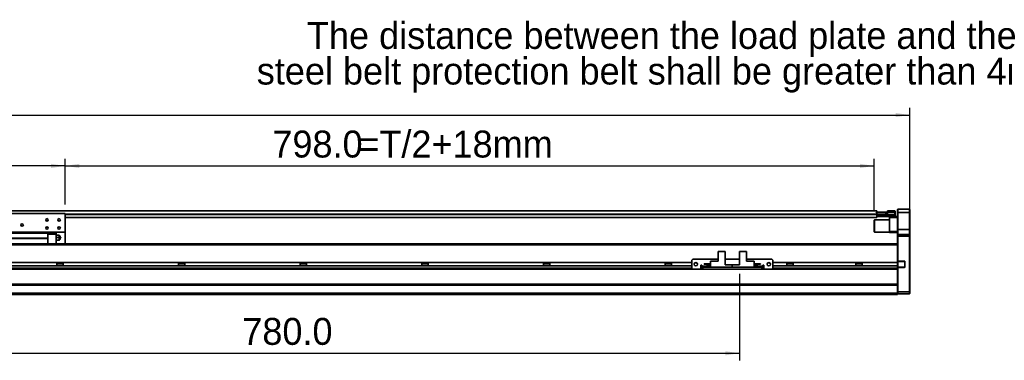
# Model space of a CAD drawing. Header units: millimetres. Extents: x 35 to 2905, y 35 to 2044.
# Tile 5 of 7: x 1278 to 2249, y 984 to 1321. Entities that reach past the tile are written whole.
import ezdxf

# ---------------------------------------------------------------- set-up
doc = ezdxf.new("R2010")
doc.units = ezdxf.units.MM
doc.header["$LTSCALE"] = 7
doc.layers.add('黑色实线', color=7, linetype='Continuous')
doc.styles.add('SLDTEXTSTYLE8', font='txt')
doc.dimstyles.new('SLDDIMSTYLE5', dxfattribs={"dimtxt": 26.6, "dimasz": 14, "dimexe": 0, "dimexo": 0.0625, "dimgap": 6.65, "dimtad": 2, "dimdec": 1, "dimrnd": 1e-09, "dimzin": 4, "dimdsep": 46, "dimtxsty": 'SLDTEXTSTYLE8', "dimsah": 1, "dimcen": 0.09, "dimadec": 0, "dimazin": 1, "dimtfac": 1, "dimtdec": 1, "dimtofl": 0, "dimtmove": 0, "dimatfit": 3, "dimfxl": 0, "dimfrac": 2, "dimtolj": 1, "dimtzin": 12, "dimarcsym": 0})

# ---------------------------------------------------------------- blocks, each defined once
blk = doc.blocks.new('SW_NOTE_4')
at = {"layer": '黑色实线', "color": 0, "char_height": 26.6, "attachment_point": 2, "style": 'SLDTEXTSTYLE8'}
for s, insert in [('The distance between the load plate and the ', (-409.38, 48.41)), ('steel belt protection belt shall be greater than 4mm', (-409.49, 13.24))]:
    blk.add_mtext(s, dxfattribs=dict(at, insert=insert))
blk = doc.blocks.new('_D_14')
at = {"layer": '黑色实线'}
for p, q in [((239.83, 1115.83), (239.83, 1233.56)), ((2155.83, 1115.83), (2155.83, 1233.56)), ((239.83, 1226.56), (2155.83, 1226.56))]:
    blk.add_line(p, q, dxfattribs=at)
for points in [[(239.83, 1226.56), (253.83, 1224.46), (253.83, 1228.66)], [(2155.83, 1226.56), (2141.83, 1228.66), (2141.83, 1224.46)]]:
    blk.add_solid(points, dxfattribs=at)
at = {"layer": '黑色实线', "insert": (1130.11, 1261.46), "char_height": 26.6, "attachment_point": 1, "style": 'SLDTEXTSTYLE8'}
blk.add_mtext('1916.0', dxfattribs=at)
blk = doc.blocks.new('_D_16')
at = {"layer": '黑色实线'}
for p, q in [((1072.83, 1138.33), (1072.83, 1183.29)), ((1322.83, 1176.29), (1072.83, 1176.29)), ((1322.83, 1138.33), (1322.83, 1183.29))]:
    blk.add_line(p, q, dxfattribs=at)
for points in [[(1072.83, 1176.29), (1086.83, 1174.19), (1086.83, 1178.39)], [(1322.83, 1176.29), (1308.83, 1178.39), (1308.83, 1174.19)]]:
    blk.add_solid(points, dxfattribs=at)
at = {"layer": '黑色实线', "insert": (1153.34, 1211.19), "char_height": 26.6, "attachment_point": 1, "style": 'SLDTEXTSTYLE8'}
blk.add_mtext('250.0', dxfattribs=at)
blk = doc.blocks.new('_D_17')
at = {"layer": '黑色实线'}
for p, q in [((1322.83, 1138.33), (1322.83, 1183.29)), ((1322.83, 1176.29), (2120.83, 1176.29)), ((2120.83, 1131.53), (2120.83, 1183.29))]:
    blk.add_line(p, q, dxfattribs=at)
for points in [[(1322.83, 1176.29), (1336.83, 1174.19), (1336.83, 1178.39)], [(2120.83, 1176.29), (2106.83, 1178.39), (2106.83, 1174.19)]]:
    blk.add_solid(points, dxfattribs=at)
at = {"layer": '黑色实线', "char_height": 26.6, "attachment_point": 1, "style": 'SLDTEXTSTYLE8'}
for s, insert in [('798.0', (1527.18, 1211.19)), ('=T/2+18mm', (1611.93, 1211.19))]:
    blk.add_mtext(s, dxfattribs=dict(at, insert=insert))
blk = doc.blocks.new('_D_19')
at = {"layer": '黑色实线'}
for p, q in [((1207.83, 1077.55), (1207.83, 984.25)), ((1987.83, 1069.85), (1987.83, 984.25)), ((1207.83, 991.25), (1987.83, 991.25))]:
    blk.add_line(p, q, dxfattribs=at)
for points in [[(1207.83, 991.25), (1221.83, 989.15), (1221.83, 993.35)], [(1987.83, 991.25), (1973.83, 993.35), (1973.83, 989.15)]]:
    blk.add_solid(points, dxfattribs=at)
at = {"layer": '黑色实线', "insert": (1497.52, 1026.15), "char_height": 26.6, "attachment_point": 1, "style": 'SLDTEXTSTYLE8'}
blk.add_mtext('780.0', dxfattribs=at)

msp = doc.modelspace()

# ---------------------------------------------------------------- linework, layer by layer
at = {"color": 7, "linetype": 'Continuous', "lineweight": 35}
for p, q in [((2123.33, 1131.79), (272.33, 1131.79)), ((1322.83, 1129.44), (1072.83, 1129.44)), ((1322.83, 1129.44), (1322.83, 1110.94)), ((2122.88, 1130.41), (2122.88, 1130.64)), ((2122.88, 1130.64), (2123.38, 1130.64)), ((2122.88, 1130.64), (2122.88, 1130.64)), ((2123.33, 1131.79), (2123.33, 1130.64)), ((2123.33, 1129.15), (2123.33, 1128.79)), ((2123.33, 1128.79), (2123.33, 1128.29)), ((2123.38, 1128.64), (2123.33, 1128.64)), ((2123.33, 1128.14), (2123.63, 1128.44)), ((2123.33, 1128.44), (2123.63, 1128.44)), ((2123.33, 1128.29), (2123.33, 1125.29)), ((2123.33, 1128.14), (2123.63, 1128.14)), ((2123.33, 1127.94), (2123.63, 1127.94)), ((2123.33, 1126.74), (2123.63, 1126.44)), ((2123.38, 1130.64), (2123.38, 1128.64)), ((2123.38, 1130.64), (2132.38, 1130.64)), ((2123.38, 1128.64), (2132.38, 1128.64)), ((2123.63, 1128.14), (2123.63, 1128.44)), ((2123.63, 1128.44), (2133.83, 1128.44)), ((2123.63, 1128.14), (2123.63, 1127.94)), ((2133.83, 1128.14), (2123.63, 1128.14)), ((2123.63, 1127.94), (2141.03, 1127.94)), ((2123.63, 1127.94), (2123.63, 1126.44)), ((2132.38, 1128.64), (2132.38, 1130.64)), ((2132.38, 1130.64), (2132.88, 1130.64)), ((2132.88, 1128.64), (2132.38, 1128.64)), ((2132.88, 1130.64), (2132.88, 1128.64)), ((2132.88, 1128.64), (2133.33, 1128.64)), ((2133.33, 1128.44), (2133.33, 1128.64)), ((2133.83, 1130.44), (2133.83, 1131.94)), ((2133.83, 1131.94), (2141.03, 1131.94)), ((2133.83, 1128.14), (2133.83, 1130.44)), ((2141.03, 1130.44), (2133.83, 1130.44)), ((2141.03, 1130.44), (2141.03, 1131.94)), ((2141.33, 1131.64), (2141.03, 1131.94)), ((2141.33, 1130.44), (2141.03, 1130.44)), ((2141.03, 1127.94), (2141.03, 1130.44)), ((2141.03, 1126.44), (2141.03, 1127.94)), ((2141.03, 1127.94), (2141.33, 1127.94)), ((2141.03, 1126.44), (2141.33, 1126.74)), ((2141.33, 1131.64), (2141.33, 1130.44)), ((2141.33, 1130.44), (2141.33, 1127.94)), ((2141.33, 1127.94), (2141.33, 1126.74)), ((2144.13, 1133.44), (2143.83, 1133.14)), ((2143.83, 1130.44), (2143.83, 1133.14)), ((2144.13, 1130.44), (2143.83, 1130.44)), ((2143.83, 1113.44), (2143.83, 1130.44)), ((2144.13, 1133.44), (2144.13, 1130.44)), ((2144.13, 1133.44), (2155.53, 1133.44)), ((2155.53, 1130.44), (2144.13, 1130.44)), ((2144.13, 1130.44), (2144.13, 1113.44)), ((2155.53, 1130.44), (2155.53, 1133.44)), ((2155.53, 1133.44), (2155.83, 1133.14)), ((2155.53, 1130.44), (2155.83, 1130.44)), ((2155.53, 1113.44), (2155.53, 1130.44)), ((2155.83, 1133.14), (2155.83, 1130.44)), ((2155.83, 1130.44), (2155.83, 1113.44)), ((2123.33, 1125.29), (1322.83, 1125.29)), ((2121.13, 1122.94), (2120.83, 1122.64)), ((2120.83, 1111.24), (2120.83, 1122.64)), ((2135.83, 1122.94), (2121.13, 1122.94)), ((2121.13, 1122.94), (2121.13, 1110.94)), ((2141.03, 1126.44), (2123.63, 1126.44)), ((2135.83, 1125.44), (2135.83, 1126.44)), ((2143.83, 1125.44), (2135.83, 1125.44)), ((2135.83, 1111.44), (2135.83, 1125.44)), ((2141.03, 1126.44), (2143.83, 1126.44)), ((1322.83, 1110.94), (1207.83, 1110.94)), ((1305.58, 1109.94), (1265.08, 1109.94)), ((1305.58, 1109.94), (1305.58, 1110.94)), ((1305.58, 1109.94), (1305.58, 1104.94)), ((1313.83, 1109.84), (1305.58, 1109.84)), ((1313.83, 1108.89), (1305.58, 1108.89)), ((1313.83, 1108.89), (1313.83, 1109.84)), ((1313.83, 1099.38), (1313.83, 1108.89)), ((1313.83, 1107.94), (1316.15, 1107.94)), ((1322.83, 1110.94), (1322.83, 1099.44)), ((2120.83, 1111.24), (2121.13, 1110.94)), ((2121.13, 1110.94), (2135.83, 1110.94)), ((2135.83, 1111.44), (2143.83, 1111.44)), ((2135.83, 1110.44), (2135.83, 1111.44)), ((2143.83, 1110.44), (2135.83, 1110.44)), ((2144.13, 1113.44), (2143.83, 1113.44)), ((2143.83, 1108.14), (2143.83, 1113.44)), ((2144.13, 1108.44), (2143.83, 1108.14)), ((2143.83, 1106.94), (2143.83, 1108.14)), ((2144.13, 1113.44), (2144.13, 1108.44)), ((2144.13, 1113.44), (2155.53, 1113.44)), ((2144.13, 1108.44), (2144.13, 1106.94)), ((2144.13, 1108.44), (2155.53, 1108.44)), ((2155.53, 1108.44), (2155.53, 1113.44)), ((2155.83, 1113.44), (2155.53, 1113.44)), ((2155.53, 1106.94), (2155.53, 1108.44)), ((2155.83, 1108.14), (2155.53, 1108.44)), ((2155.83, 1113.44), (2155.83, 1108.14)), ((2155.83, 1108.14), (2155.83, 1106.94)), ((2143.83, 1099.38), (1207.83, 1099.38)), ((1265.08, 1104.94), (1305.58, 1104.94)), ((1305.58, 1104.64), (1265.08, 1104.64)), ((1305.58, 1104.64), (1305.58, 1104.94)), ((1305.58, 1104.64), (1305.58, 1099.38)), ((1313.83, 1105.44), (1316.15, 1105.44)), ((1316.15, 1102.94), (1313.83, 1102.94)), ((1313.83, 1099.44), (2137.83, 1099.44)), ((2137.83, 1099.44), (2137.83, 1099.38)), ((2144.13, 1106.94), (2143.83, 1106.94)), ((2143.83, 1099.1), (2143.83, 1106.94)), ((2143.83, 1099.1), (2143.83, 1098.38)), ((2143.83, 1080.84), (2143.83, 1098.38)), ((2144.13, 1106.94), (2144.13, 1082.29)), ((2155.53, 1106.94), (2144.13, 1106.94)), ((2155.83, 1106.94), (2155.53, 1106.94)), ((2155.53, 1051.94), (2155.53, 1106.94)), ((2155.83, 1106.94), (2155.83, 1052.07)), ((1966.88, 1091.64), (1966.88, 1082.34)), ((1966.88, 1091.64), (1973.83, 1091.64)), ((1973.83, 1091.64), (1973.83, 1078.74)), ((1987.83, 1091.64), (1987.83, 1078.74)), ((1987.83, 1091.64), (1994.78, 1091.64)), ((1994.78, 1091.64), (1994.78, 1082.34)), ((1940.83, 1080.84), (454.83, 1080.84)), ((1314.66, 1080.84), (1314.66, 1077.44)), ((1321, 1079.44), (1314.66, 1079.44)), ((1321, 1077.44), (1321, 1080.84)), ((1434.66, 1080.84), (1434.66, 1077.44)), ((1441, 1079.44), (1434.66, 1079.44)), ((1441, 1077.44), (1441, 1080.84)), ((1554.66, 1080.84), (1554.66, 1077.44)), ((1561, 1079.44), (1554.66, 1079.44)), ((1561, 1077.44), (1561, 1080.84)), ((1674.66, 1080.84), (1674.66, 1077.44)), ((1681, 1079.44), (1674.66, 1079.44)), ((1681, 1077.44), (1681, 1080.84)), ((1794.66, 1080.84), (1794.66, 1077.44)), ((1801, 1079.44), (1794.66, 1079.44)), ((1801, 1077.44), (1801, 1080.84)), ((1914.66, 1080.84), (1914.66, 1077.44)), ((1921, 1079.44), (1914.66, 1079.44)), ((1921, 1077.44), (1921, 1080.84)), ((1941.83, 1084.14), (1940.83, 1083.14)), ((1940.83, 1083.14), (1940.83, 1075.14)), ((1966.88, 1084.14), (1941.83, 1084.14)), ((1950.83, 1078.14), (1949.83, 1078.14)), ((1949.83, 1078.14), (1949.83, 1074.14)), ((1950.83, 1077.14), (1950.83, 1078.14)), ((1953.13, 1079.39), (1953.13, 1079.69)), ((1953.13, 1079.69), (1959.33, 1079.69)), ((1953.13, 1079.39), (1959.33, 1079.39)), ((1959.33, 1076.14), (1959.33, 1082.34)), ((1959.33, 1082.34), (1966.88, 1082.34)), ((1987.83, 1084.14), (1973.83, 1084.14)), ((1980.83, 1078.74), (1973.83, 1078.74)), ((1980.83, 1076.14), (1980.83, 1078.74)), ((1980.83, 1078.74), (1987.83, 1078.74)), ((2019.83, 1084.14), (1994.78, 1084.14)), ((2002.33, 1082.34), (1994.78, 1082.34)), ((2002.33, 1082.34), (2002.33, 1076.14)), ((2008.53, 1079.69), (2002.33, 1079.69)), ((2008.53, 1079.39), (2002.33, 1079.39)), ((2008.53, 1079.69), (2008.53, 1079.39)), ((2011.83, 1078.14), (2010.83, 1078.14)), ((2010.83, 1078.14), (2010.83, 1077.14)), ((2011.83, 1074.14), (2011.83, 1078.14)), ((2020.83, 1083.14), (2019.83, 1084.14)), ((2020.83, 1075.14), (2020.83, 1083.14)), ((2143.83, 1080.84), (2020.83, 1080.84)), ((2034.66, 1080.84), (2034.66, 1077.44)), ((2041, 1079.44), (2034.66, 1079.44)), ((2041, 1077.44), (2041, 1080.84)), ((2102.66, 1080.84), (2102.66, 1077.44)), ((2109, 1079.44), (2102.66, 1079.44)), ((2109, 1077.44), (2109, 1080.84)), ((2143.83, 1082.29), (2144.13, 1082.29)), ((2144.13, 1081.99), (2143.83, 1082.29)), ((2143.83, 1077.44), (2143.83, 1080.84)), ((2144.13, 1082.29), (2150.33, 1082.29)), ((2144.13, 1082.29), (2144.26, 1081.99)), ((2144.26, 1081.99), (2144.13, 1081.99)), ((2144.13, 1081.99), (2144.13, 1076.29)), ((2150.33, 1081.99), (2144.26, 1081.99)), ((2150.33, 1082.29), (2150.33, 1081.99)), ((2151.13, 1081.49), (2150.83, 1081.49)), ((2150.83, 1076.79), (2150.83, 1081.49)), ((2151.13, 1081.49), (2151.13, 1076.79)), ((1941.59, 1074.38), (454.08, 1074.38)), ((1940.83, 1077.44), (454.83, 1077.44)), ((1940.83, 1075.14), (1941.83, 1074.14)), ((1941.83, 1074.14), (1949.83, 1074.14)), ((1950.83, 1077.44), (1949.83, 1077.44)), ((1950.83, 1074.38), (1949.83, 1074.38)), ((1950.83, 1077.14), (1950.83, 1076.14)), ((1950.83, 1074.14), (1950.83, 1076.14)), ((1950.83, 1076.14), (1951.83, 1076.14)), ((1951.83, 1074.14), (1950.83, 1074.14)), ((1951.83, 1076.14), (1951.83, 1074.14)), ((2009.83, 1076.14), (1951.83, 1076.14)), ((2009.83, 1074.14), (1951.83, 1074.14)), ((1955.53, 1076.74), (1955.53, 1077.44)), ((1955.53, 1077.44), (1959.33, 1077.44)), ((1955.53, 1076.74), (1959.33, 1076.74)), ((1959.33, 1076.14), (1980.83, 1076.14)), ((2002.33, 1076.14), (1980.83, 1076.14)), ((2006.13, 1077.44), (2002.33, 1077.44)), ((2006.13, 1076.74), (2002.33, 1076.74)), ((2006.13, 1077.44), (2006.13, 1076.74)), ((2009.83, 1074.14), (2009.83, 1076.14)), ((2009.83, 1076.14), (2010.83, 1076.14)), ((2010.83, 1074.14), (2009.83, 1074.14)), ((2011.83, 1077.44), (2010.83, 1077.44)), ((2010.83, 1076.14), (2010.83, 1077.14)), ((2010.83, 1076.14), (2010.83, 1074.14)), ((2011.83, 1074.38), (2010.83, 1074.38)), ((2011.83, 1074.14), (2019.83, 1074.14)), ((2019.83, 1074.14), (2020.83, 1075.14)), ((2143.83, 1074.38), (2020.08, 1074.38)), ((2143.83, 1077.44), (2020.83, 1077.44)), ((2143.83, 1075.38), (2143.83, 1077.44)), ((2144.13, 1076.29), (2143.83, 1075.99)), ((2144.13, 1075.99), (2143.83, 1075.99)), ((2143.83, 1075.38), (2143.83, 1074.67)), ((2143.83, 1059.1), (2143.83, 1074.67)), ((2144.13, 1076.29), (2144.26, 1076.29)), ((2144.26, 1076.29), (2144.13, 1075.99)), ((2144.13, 1075.99), (2144.13, 1051.94)), ((2150.33, 1075.99), (2144.13, 1075.99)), ((2144.26, 1076.29), (2150.33, 1076.29)), ((2150.33, 1075.99), (2150.33, 1076.29)), ((2151.13, 1076.79), (2150.83, 1076.79)), ((2143.83, 1059.38), (251.83, 1059.38)), ((2143.83, 1059.1), (2143.83, 1058.38)), ((2143.83, 1058.38), (251.83, 1058.38)), ((2143.83, 1050.44), (251.83, 1050.44)), ((2143.83, 1049.44), (251.83, 1049.44)), ((2143.83, 1050.44), (2143.83, 1058.38)), ((2143.83, 1052.07), (2144.13, 1051.94)), ((2143.83, 1049.44), (2143.83, 1050.44)), ((2143.83, 1050.24), (2144.13, 1049.94)), ((2144.13, 1051.94), (2155.53, 1051.94)), ((2144.13, 1051.94), (2144.13, 1049.94)), ((2155.53, 1049.94), (2144.13, 1049.94)), ((2155.83, 1052.07), (2155.53, 1051.94)), ((2155.53, 1049.94), (2155.53, 1051.94)), ((2155.83, 1050.24), (2155.53, 1049.94)), ((2155.83, 1052.07), (2155.83, 1050.24))]:
    msp.add_line(p, q, dxfattribs=at)
at = {"color": 8, "linetype": 'Continuous', "lineweight": 35}
for p, q in [((2123.33, 1128.79), (1322.83, 1128.79)), ((2123.33, 1128.29), (1322.83, 1128.29)), ((2143.83, 1098.38), (1207.83, 1098.38)), ((1940.83, 1075.38), (454.83, 1075.38)), ((1950.83, 1075.38), (1949.83, 1075.38)), ((1955.53, 1077.14), (1950.83, 1077.14)), ((2010.83, 1077.14), (2006.13, 1077.14)), ((2011.83, 1075.38), (2010.83, 1075.38)), ((2143.83, 1075.38), (2020.83, 1075.38))]:
    msp.add_line(p, q, dxfattribs=at)
at = {"color": 7, "linetype": 'Continuous', "lineweight": 35}
for centre, radius in [((1280.33, 1117.94), 1.25), ((1304.83, 1122.94), 1.25), ((1316.83, 1122.94), 1.25), ((1304.83, 1114.94), 1.25), ((1316.83, 1114.94), 1.25), ((1944.83, 1079.14), 1.7), ((2016.83, 1079.14), 1.7)]:
    msp.add_circle(centre, radius, dxfattribs=at)
for centre, radius, start, end in [((1315.33, 1105.44), 3, 4.42207, 56.61739), ((1315.33, 1105.44), 3, 303.36445, 355.55829), ((1318.23, 1105.44), 0.25, 0, 68.66881), ((1318.23, 1105.44), 0.25, 291.36622, 0), ((2150.33, 1081.49), 0.8, 0, 90), ((2150.33, 1081.49), 0.5, 0, 90), ((2150.33, 1076.79), 0.8, 270, 0), ((2150.33, 1076.79), 0.5, 270, 0)]:
    msp.add_arc(centre, radius, start, end, dxfattribs=at)
for points, knots in [([(1316.15, 1107.94), (1316.3, 1107.85), (1316.61, 1107.66), (1316.9, 1107.24), (1317.02, 1106.76), (1316.95, 1106.27), (1316.7, 1105.83), (1316.39, 1105.57), (1316.19, 1105.46), (1316.15, 1105.44)], [0, 0, 0, 0, 0.159719, 0.319427, 0.479135, 0.638844, 0.798559, 0.958265, 1, 1, 1, 1]), ([(1316.98, 1107.94), (1316.97, 1107.94), (1316.95, 1107.94), (1316.69, 1107.94), (1316.39, 1107.94), (1316.19, 1107.94), (1316.15, 1107.94)], [0, 0, 0, 0, 0.2759342, 0.5961392, 0.916328, 1, 1, 1, 1]), ([(1316.15, 1105.44), (1316.3, 1105.35), (1316.61, 1105.16), (1316.9, 1104.74), (1317.02, 1104.26), (1316.95, 1103.77), (1316.7, 1103.33), (1316.39, 1103.07), (1316.19, 1102.96), (1316.15, 1102.94)], [0, 0, 0, 0, 0.159719, 0.319427, 0.479135, 0.638844, 0.798559, 0.958266, 1, 1, 1, 1]), ([(1316.15, 1102.94), (1316.3, 1102.94), (1316.61, 1102.94), (1316.89, 1102.94), (1317.01, 1102.94), (1316.98, 1102.94), (1316.98, 1102.94)], [0, 0, 0, 0, 0.318823, 0.637625, 0.956424, 1, 1, 1, 1]), ([(1318.32, 1105.21), (1318.32, 1105.21), (1318.32, 1105.22), (1318.32, 1105.26), (1318.32, 1105.32), (1318.32, 1105.39), (1318.32, 1105.47), (1318.32, 1105.55), (1318.32, 1105.61), (1318.32, 1105.66), (1318.32, 1105.67), (1318.32, 1105.68), (1318.32, 1105.68)], [0, 0, 0, 0, 0.107434, 0.214862, 0.322291, 0.429721, 0.53715, 0.644585, 0.752017, 0.859446, 0.966874, 1, 1, 1, 1])]:
    msp.add_open_spline(points, degree=3, knots=knots, dxfattribs=at)

# ---------------------------------------------------------------- block references
at = {"layer": '黑色实线'}
msp.add_blockref('SW_NOTE_4', (2320.69, 1270.05), dxfattribs=at)

# ---------------------------------------------------------------- dimensions: what is measured, and where the dimension line sits
for base, p1, p2, picture, middle in [((2155.83, 1226.56), (239.83, 1106.94), (2155.83, 1106.94), '_D_14', (1182.09, 1226.56)), ((1072.83, 1176.29), (1322.83, 1129.44), (1072.83, 1129.44), '_D_16', (1195.71, 1176.29)), ((1987.83, 991.25), (1207.83, 1086.44), (1987.83, 1078.74), '_D_19', (1539.89, 991.25))]:
    dim = msp.add_linear_dim(base=base, p1=p1, p2=p2, dimstyle='SLDDIMSTYLE5', dxfattribs=at)
    dim.commit()
    dim.dimension.update_dxf_attribs({"geometry": picture, "text_midpoint": middle, "dimtype": 160})
dim = msp.add_linear_dim(base=(2120.83, 1176.29), p1=(1322.83, 1129.44), p2=(2120.83, 1122.64), text='<>=T/2+18mm', dimstyle='SLDDIMSTYLE5', dxfattribs=at)
dim.commit()
dim.dimension.update_dxf_attribs({"geometry": '_D_17', "text_midpoint": (1669.77, 1176.29), "dimtype": 160})

doc.saveas('drawing.dxf')
